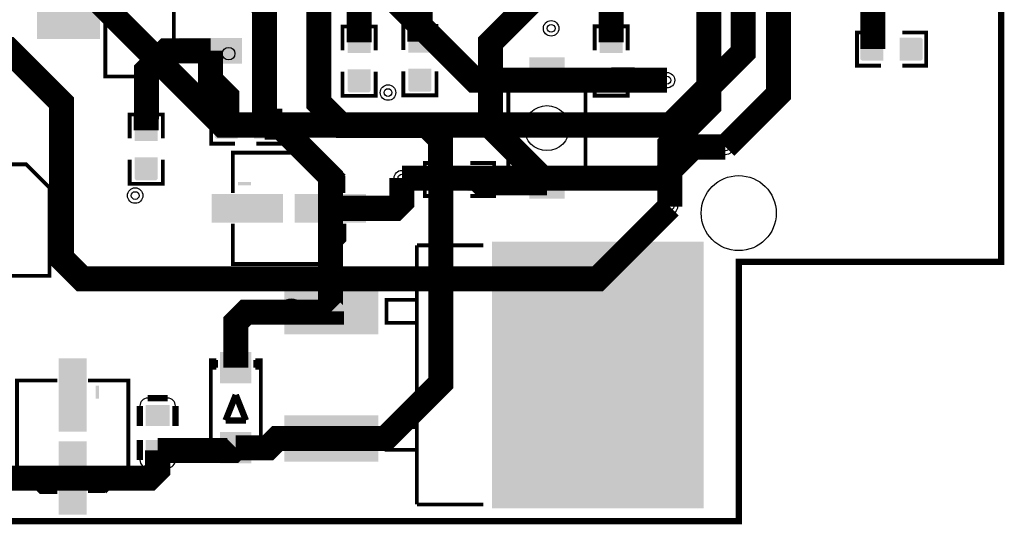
# Model space of a CAD drawing. Header units: millimetres. Extents: x -16.3 to 45, y -46.7 to 12.4.
# Tile 2 of 4: x 5.7 to 45, y -46.7 to -26.5. Entities that reach past the tile are written whole.
import ezdxf

# ---------------------------------------------------------------- set-up
doc = ezdxf.new("R2010")
doc.units = ezdxf.units.MM
for name, color, linetype, true_color in [('BoardOutLine', 7, 'Continuous', 0xff00ff), ('BottomLayer', 7, 'Continuous', 0x0000ff), ('Document', 7, 'Continuous', 0xffffff), ('Hole', 7, 'Continuous', 0x222222), ('Multi-Layer', 7, 'Continuous', 0xc0c0c0), ('TopLayer', 7, 'Continuous', 0xff0000), ('TopPasteMaskLayer', 7, 'Continuous', 0x808080), ('TopSilkLayer', 7, 'Continuous', 0xffcc00), ('TopSolderMaskLayer', 7, 'Continuous', 0x800080)]:
    doc.layers.add(name, color=color, linetype=linetype, true_color=true_color)

msp = doc.modelspace()

# ---------------------------------------------------------------- hatches: boundary and pattern name
at = {"layer": 'Document'}
for points in [[(18.223, -34.489), (18.223, -33.629), (18.094, -33.629), (18.094, -34.489)], [(14.374, -34.123), (14.374, -33.994), (14.89, -33.994), (14.89, -34.123)], [(18.416, -34.123), (18.416, -33.994), (17.9, -33.994), (17.9, -34.123)], [(14.191, -40.708), (14.191, -39.828), (14.371, -39.828), (14.371, -40.708)], [(7.705, -41.144), (7.834, -41.144), (7.834, -41.66), (7.705, -41.66)], [(14.261, -44.238), (14.261, -43.358), (14.441, -43.358), (14.441, -44.238)], [(13.849, -43.678), (14.729, -43.678), (14.729, -43.858), (13.849, -43.858)], [(7.705, -45.186), (7.834, -45.186), (7.834, -44.67), (7.705, -44.67)], [(7.339, -44.993), (8.199, -44.993), (8.199, -44.864), (7.339, -44.864)]]:
    msp.add_hatch(color=256, dxfattribs=at).paths.add_polyline_path(points)
at = {"layer": 'TopLayer'}
for points in [[(8.842, -23.665), (8.842, -27.265), (6.372, -27.265), (6.372, -23.665)], [(19.644, -27.828), (18.78, -27.828), (18.78, -27.022), (19.644, -27.022)], [(22.074, -27.809), (21.21, -27.809), (21.21, -27.003), (22.074, -27.003)], [(29.715, -27.825), (28.851, -27.825), (28.851, -27.019), (29.715, -27.019)], [(14.512, -28.255), (14.512, -27.275), (12.042, -27.275), (12.042, -28.255)], [(40.138, -28.13), (40.138, -27.266), (39.332, -27.266), (39.332, -28.13)], [(40.838, -28.13), (40.838, -27.266), (41.645, -27.266), (41.645, -28.13)], [(26.036, -29.283), (27.396, -29.283), (27.396, -28.053), (26.036, -28.053)], [(19.644, -28.528), (18.78, -28.528), (18.78, -29.334), (19.644, -29.334)], [(22.074, -28.509), (21.21, -28.509), (21.21, -29.315), (22.074, -29.315)], [(29.715, -28.525), (28.851, -28.525), (28.851, -29.331), (29.715, -29.331)], [(11.14, -31.342), (10.276, -31.342), (10.276, -30.536), (11.14, -30.536)], [(14.334, -31.248), (14.334, -30.384), (13.528, -30.384), (13.528, -31.248)], [(15.034, -31.248), (15.034, -30.384), (15.84, -30.384), (15.84, -31.248)], [(11.14, -32.042), (10.276, -32.042), (10.276, -32.848), (11.14, -32.848)], [(22.877, -32.475), (22.877, -33.339), (22.071, -33.339), (22.071, -32.475)], [(23.577, -32.475), (23.577, -33.339), (24.383, -33.339), (24.383, -32.475)], [(26.036, -32.423), (27.396, -32.423), (27.396, -33.653), (26.036, -33.653)], [(16.144, -34.609), (13.344, -34.609), (13.344, -33.509), (16.144, -33.509)], [(19.466, -34.609), (16.666, -34.609), (16.666, -33.509), (19.466, -33.509)], [(32.949, -46.017), (24.549, -46.017), (24.549, -35.409), (32.949, -35.409)], [(19.957, -39.073), (16.257, -39.073), (16.257, -37.273), (19.957, -37.273)], [(7.219, -42.914), (7.219, -40.114), (8.319, -40.114), (8.319, -42.914)], [(14.885, -39.822), (14.885, -41.022), (13.685, -41.022), (13.685, -39.822)], [(11.615, -41.933), (11.615, -42.733), (10.715, -42.733), (10.715, -41.933)], [(19.957, -44.153), (16.257, -44.153), (16.257, -42.353), (19.957, -42.353)], [(14.885, -43.022), (14.885, -44.222), (13.685, -44.222), (13.685, -43.022)], [(7.219, -46.236), (7.219, -43.436), (8.319, -43.436), (8.319, -46.236)], [(11.615, -43.333), (11.615, -44.133), (10.715, -44.133), (10.715, -43.333)]]:
    msp.add_hatch(color=256, dxfattribs=at).paths.add_polyline_path(points)
at = {"layer": 'TopPasteMaskLayer'}
for points in [[(8.842, -23.665), (8.842, -27.265), (6.372, -27.265), (6.372, -23.665)], [(18.762, -26.983), (18.762, -27.783), (18.812, -27.833), (19.04, -27.833), (19.04, -27.463), (19.37, -27.463), (19.37, -27.833), (19.612, -27.833), (19.662, -27.783), (19.662, -26.983), (19.612, -26.933), (18.812, -26.933)], [(21.192, -26.964), (21.192, -27.764), (21.242, -27.814), (21.47, -27.814), (21.47, -27.444), (21.8, -27.444), (21.8, -27.814), (22.042, -27.814), (22.092, -27.764), (22.092, -26.964), (22.042, -26.914), (21.242, -26.914)], [(28.833, -26.98), (28.833, -27.78), (28.883, -27.83), (29.111, -27.83), (29.111, -27.46), (29.441, -27.46), (29.441, -27.83), (29.683, -27.83), (29.733, -27.78), (29.733, -26.98), (29.683, -26.93), (28.883, -26.93)], [(14.512, -28.255), (14.512, -27.275), (12.042, -27.275), (12.042, -28.255)], [(39.293, -28.148), (40.093, -28.148), (40.143, -28.098), (40.143, -27.87), (39.773, -27.87), (39.773, -27.54), (40.143, -27.54), (40.143, -27.298), (40.093, -27.248), (39.293, -27.248), (39.243, -27.298), (39.243, -28.098)], [(41.683, -27.248), (40.883, -27.248), (40.833, -27.298), (40.833, -27.526), (41.203, -27.526), (41.203, -27.856), (40.833, -27.856), (40.833, -28.098), (40.883, -28.148), (41.683, -28.148), (41.733, -28.098), (41.733, -27.298)], [(26.036, -29.283), (27.396, -29.283), (27.396, -28.053), (26.036, -28.053)], [(19.662, -29.373), (19.662, -28.573), (19.612, -28.523), (19.384, -28.523), (19.384, -28.893), (19.054, -28.893), (19.054, -28.523), (18.812, -28.523), (18.762, -28.573), (18.762, -29.373), (18.812, -29.423), (19.612, -29.423)], [(22.092, -29.354), (22.092, -28.554), (22.042, -28.504), (21.814, -28.504), (21.814, -28.874), (21.484, -28.874), (21.484, -28.504), (21.242, -28.504), (21.192, -28.554), (21.192, -29.354), (21.242, -29.404), (22.042, -29.404)], [(29.733, -29.37), (29.733, -28.57), (29.683, -28.52), (29.455, -28.52), (29.455, -28.89), (29.125, -28.89), (29.125, -28.52), (28.883, -28.52), (28.833, -28.57), (28.833, -29.37), (28.883, -29.42), (29.683, -29.42)], [(10.258, -30.497), (10.258, -31.297), (10.308, -31.347), (10.536, -31.347), (10.536, -30.977), (10.866, -30.977), (10.866, -31.347), (11.108, -31.347), (11.158, -31.297), (11.158, -30.497), (11.108, -30.447), (10.308, -30.447)], [(13.489, -31.266), (14.289, -31.266), (14.339, -31.216), (14.339, -30.988), (13.969, -30.988), (13.969, -30.658), (14.339, -30.658), (14.339, -30.416), (14.289, -30.366), (13.489, -30.366), (13.439, -30.416), (13.439, -31.216)], [(15.879, -30.366), (15.079, -30.366), (15.029, -30.416), (15.029, -30.644), (15.399, -30.644), (15.399, -30.974), (15.029, -30.974), (15.029, -31.216), (15.079, -31.266), (15.879, -31.266), (15.929, -31.216), (15.929, -30.416)], [(11.158, -32.887), (11.158, -32.087), (11.108, -32.037), (10.88, -32.037), (10.88, -32.407), (10.55, -32.407), (10.55, -32.037), (10.308, -32.037), (10.258, -32.087), (10.258, -32.887), (10.308, -32.937), (11.108, -32.937)], [(22.032, -33.357), (22.832, -33.357), (22.882, -33.307), (22.882, -33.079), (22.512, -33.079), (22.512, -32.749), (22.882, -32.749), (22.882, -32.507), (22.832, -32.457), (22.032, -32.457), (21.982, -32.507), (21.982, -33.307)], [(24.422, -32.457), (23.622, -32.457), (23.572, -32.507), (23.572, -32.735), (23.942, -32.735), (23.942, -33.065), (23.572, -33.065), (23.572, -33.307), (23.622, -33.357), (24.422, -33.357), (24.472, -33.307), (24.472, -32.507)], [(26.036, -32.423), (27.396, -32.423), (27.396, -33.653), (26.036, -33.653)], [(16.144, -34.609), (13.344, -34.609), (13.344, -33.509), (16.144, -33.509)], [(19.466, -34.609), (16.666, -34.609), (16.666, -33.509), (19.466, -33.509)], [(32.949, -46.017), (24.549, -46.017), (24.549, -35.409), (32.949, -35.409)], [(19.957, -39.073), (16.257, -39.073), (16.257, -37.273), (19.957, -37.273)], [(7.219, -42.914), (7.219, -40.114), (8.319, -40.114), (8.319, -42.914)], [(14.885, -39.822), (14.885, -41.022), (13.685, -41.022), (13.685, -39.822)], [(11.615, -41.933), (11.615, -42.733), (10.715, -42.733), (10.715, -41.933)], [(19.957, -44.153), (16.257, -44.153), (16.257, -42.353), (19.957, -42.353)], [(14.885, -43.022), (14.885, -44.222), (13.685, -44.222), (13.685, -43.022)], [(7.219, -46.236), (7.219, -43.436), (8.319, -43.436), (8.319, -46.236)], [(11.615, -43.333), (11.615, -44.133), (10.715, -44.133), (10.715, -43.333)]]:
    msp.add_hatch(color=256, dxfattribs=at).paths.add_polyline_path(points)
at = {"layer": 'TopSilkLayer'}
for points in [[(25.099, -28.903), (25.884, -28.903), (25.884, -28.598), (25.099, -28.598)], [(28.333, -28.903), (27.548, -28.903), (27.548, -28.598), (28.333, -28.598)], [(18.223, -33.5), (18.223, -32.64), (18.094, -32.64), (18.094, -33.5)], [(14.374, -33.134), (14.374, -33.005), (14.89, -33.005), (14.89, -33.134)], [(18.416, -33.134), (18.416, -33.005), (17.9, -33.005), (17.9, -33.134)], [(8.694, -41.144), (8.823, -41.144), (8.823, -41.66), (8.694, -41.66)], [(8.694, -45.186), (8.823, -45.186), (8.823, -44.67), (8.694, -44.67)], [(8.328, -44.993), (9.188, -44.993), (9.188, -44.864), (8.328, -44.864)]]:
    msp.add_hatch(color=256, dxfattribs=at).paths.add_polyline_path(points)
at = {"layer": 'TopSolderMaskLayer'}
for points in [[(8.867, -23.64), (8.867, -27.29), (6.347, -27.29), (6.347, -23.64)], [(19.671, -27.852), (18.753, -27.852), (18.753, -26.998), (19.671, -26.998)], [(22.101, -27.833), (21.183, -27.833), (21.183, -26.979), (22.101, -26.979)], [(29.742, -27.849), (28.824, -27.849), (28.824, -26.995), (29.742, -26.995)], [(14.537, -28.28), (14.537, -27.25), (12.017, -27.25), (12.017, -28.28)], [(40.163, -28.155), (40.163, -27.241), (39.306, -27.241), (39.306, -28.155)], [(40.813, -28.155), (40.813, -27.241), (41.67, -27.241), (41.67, -28.155)], [(26.008, -29.306), (27.424, -29.306), (27.424, -28.03), (26.008, -28.03)], [(19.671, -28.504), (18.753, -28.504), (18.753, -29.358), (19.671, -29.358)], [(22.101, -28.485), (21.183, -28.485), (21.183, -29.339), (22.101, -29.339)], [(29.742, -28.501), (28.824, -28.501), (28.824, -29.355), (29.742, -29.355)], [(11.167, -31.366), (10.249, -31.366), (10.249, -30.512), (11.167, -30.512)], [(14.359, -31.273), (14.359, -30.359), (13.502, -30.359), (13.502, -31.273)], [(15.009, -31.273), (15.009, -30.359), (15.866, -30.359), (15.866, -31.273)], [(11.167, -32.018), (10.249, -32.018), (10.249, -32.872), (11.167, -32.872)], [(22.902, -32.45), (22.902, -33.364), (22.045, -33.364), (22.045, -32.45)], [(23.552, -32.45), (23.552, -33.364), (24.409, -33.364), (24.409, -32.45)], [(26.008, -32.4), (27.424, -32.4), (27.424, -33.676), (26.008, -33.676)], [(16.17, -34.634), (13.319, -34.634), (13.319, -33.484), (16.17, -33.484)], [(19.491, -34.634), (16.64, -34.634), (16.64, -33.484), (19.491, -33.484)], [(32.974, -46.042), (24.523, -46.042), (24.523, -35.384), (32.974, -35.384)], [(19.983, -39.098), (16.232, -39.098), (16.232, -37.248), (19.983, -37.248)], [(7.209, -42.979), (7.209, -40.05), (8.329, -40.05), (8.329, -42.979)], [(14.91, -39.797), (14.91, -41.047), (13.66, -41.047), (13.66, -39.797)], [(11.644, -41.91), (11.644, -42.756), (10.686, -42.756), (10.686, -41.91)], [(19.983, -44.178), (16.232, -44.178), (16.232, -42.328), (19.983, -42.328)], [(14.91, -42.997), (14.91, -44.247), (13.66, -44.247), (13.66, -42.997)], [(7.209, -46.3), (7.209, -43.371), (8.329, -43.371), (8.329, -46.3)], [(11.644, -43.31), (11.644, -44.156), (10.686, -44.156), (10.686, -43.31)]]:
    msp.add_hatch(color=256, dxfattribs=at).paths.add_polyline_path(points)

# ---------------------------------------------------------------- linework, layer by layer
at = {"layer": 'BoardOutLine', "const_width": 0.254}
msp.add_lwpolyline([(-10.485, 0), (-10.485, -36.195), (0, -36.195), (0, -46.556), (34.379, -46.556), (34.379, -36.195), (44.864, -36.195), (44.864, 1.905), (34.379, 1.905), (34.379, 12.304), (0, 12.304), (0, 1.905), (-10.485, 1.905), (-10.485, 0)], close=True, dxfattribs=at)
at = {"layer": 'BottomLayer', "const_width": 1}
for points in [[(20.308, -7.227), (20.308, -25.42), (23.827, -28.939), (31.513, -28.939)], [(0.785, -17.038), (0.812, -17.011), (1.735, -17.011), (4.224, -19.5), (4.224, -21.202), (13.752, -30.73), (24.155, -30.73), (31.651, -30.73), (33.53, -28.851), (34.556, -27.825), (34.556, -25.717)], [(20.922, -32.852), (31.316, -32.852), (32.56, -31.608), (33.848, -31.608)], [(31.627, -33.988), (28.736, -36.879), (13.886, -36.879)]]:
    msp.add_lwpolyline(points, dxfattribs=at)
at = {"layer": 'Document'}
for centre, radius in [((13.998, -27.878), 0.25), ((16.505, -38.173), 0.5)]:
    msp.add_circle(centre, radius, dxfattribs=at)
at = {"layer": 'Hole'}
for centre in [(26.885, -26.868), (31.513, -28.939), (20.369, -29.434), (33.848, -31.609), (20.922, -32.852), (10.266, -33.549), (31.627, -33.988), (13.886, -36.879)]:
    msp.add_circle(centre, 0.155, dxfattribs=at)
at = {"layer": 'Multi-Layer'}
for centre, radius in [((26.885, -26.868), 0.31), ((31.513, -28.939), 0.31), ((20.369, -29.434), 0.31), ((33.848, -31.609), 0.31), ((20.922, -32.852), 0.31), ((34.38, -34.25), 1.5), ((10.266, -33.549), 0.31), ((31.627, -33.988), 0.31), ((13.886, -36.879), 0.31)]:
    msp.add_circle(centre, radius, dxfattribs=at)
at = {"layer": 'TopLayer', "const_width": 1}
for points in [[(22.474, -32.907), (22.466, -32.899), (22.466, -31.303), (21.907, -30.744), (18.504, -30.744), (17.602, -29.842), (17.602, -16.294)], [(26.716, -33.038), (24.462, -30.784), (24.462, -27.44), (26.67, -25.232), (26.67, -18.209)], [(38.517, -21.255), (39.556, -21.255), (40.48, -22.179), (40.48, -24.989), (39.736, -25.735), (39.736, -27.699)], [(29.289, -22.621), (29.305, -22.637), (31.1, -22.637), (33.184, -24.721), (33.184, -29.958), (31.627, -31.515), (31.627, -33.988)], [(19.26, -24.43), (19.212, -24.478), (19.212, -27.425)], [(21.659, -24.478), (21.641, -27.407)], [(29.284, -27.422), (29.289, -24.722)], [(33.848, -31.609), (35.965, -29.492), (35.965, -24.507)], [(13.277, -25.465), (13.308, -25.434), (14.822, -25.434), (15.437, -26.049), (15.437, -30.816)], [(13.886, -36.878), (8.151, -36.878), (7.32, -36.048), (7.32, -29.837), (5.192, -27.709), (4.178, -27.709)], [(10.709, -30.94), (10.721, -28.562), (11.519, -27.765), (13.277, -27.765)], [(13.929, -30.815), (13.929, -29.589), (13.277, -28.933), (13.277, -27.765)], [(31.514, -28.938), (29.284, -28.928)], [(18.065, -34.059), (18.065, -32.789), (16.094, -30.815), (15.438, -30.815)], [(18.065, -34.059), (20.655, -34.059), (20.922, -33.792), (20.922, -32.852)], [(18.107, -43.253), (20.262, -43.253), (22.474, -41.041), (22.474, -32.907)], [(23.98, -32.907), (24.111, -33.038), (26.716, -33.038)], [(18.107, -38.173), (18.066, -38.131), (18.066, -34.059)], [(14.285, -40.422), (14.285, -38.613), (14.691, -38.207), (18.108, -38.207), (18.108, -38.174)], [(14.285, -43.622), (15.578, -43.622), (15.946, -43.254), (18.108, -43.254)], [(7.769, -44.835), (10.831, -44.835), (11.165, -44.501), (11.165, -43.733)], [(14.285, -43.622), (14.174, -43.733), (11.165, -43.733)], [(3.07, -44.827), (3.079, -44.836), (7.769, -44.836)]]:
    msp.add_lwpolyline(points, dxfattribs=at)
at = {"layer": 'TopSilkLayer', "const_width": 0.152}
msp.add_lwpolyline([(9.071, -28.791), (9.071, -22.139), (11.813, -22.139), (11.813, -28.791), (9.071, -28.791)], close=True, dxfattribs=at)
at = {"layer": 'TopSilkLayer'}
for points, const_width in [([(19.873, -27.752), (19.873, -26.793), (18.551, -26.793), (18.551, -27.752)], 0.152), ([(22.303, -27.733), (22.303, -26.774), (20.981, -26.774), (20.981, -27.733)], 0.152), ([(29.944, -27.749), (29.944, -26.79), (28.622, -26.79), (28.622, -27.749)], 0.152), ([(40.062, -28.359), (39.103, -28.359), (39.103, -27.037), (40.062, -27.037)], 0.152), ([(40.914, -28.359), (41.873, -28.359), (41.873, -27.037), (40.914, -27.037)], 0.152), ([(19.873, -28.604), (19.873, -29.563), (18.551, -29.563), (18.551, -28.604)], 0.152), ([(22.303, -28.585), (22.303, -29.544), (20.981, -29.544), (20.981, -28.585)], 0.152), ([(29.944, -28.601), (29.944, -29.56), (28.622, -29.56), (28.622, -28.601)], 0.152), ([(25.175, -28.827), (25.175, -32.879)], 0.152), ([(28.257, -28.827), (28.257, -32.879)], 0.152), ([(11.369, -31.266), (11.369, -30.307), (10.047, -30.307), (10.047, -31.266)], 0.152), ([(14.258, -31.477), (13.299, -31.477), (13.299, -30.155), (14.258, -30.155)], 0.152), ([(15.11, -31.477), (16.069, -31.477), (16.069, -30.155), (15.11, -30.155)], 0.152), ([(14.169, -33.452), (14.169, -31.833), (17.685, -31.833), (18.622, -32.769)], 0.152), ([(5.226, -36.753), (6.845, -36.753), (6.845, -33.237), (5.909, -32.3), (5.226, -32.3)], 0.152), ([(11.369, -32.118), (11.369, -33.077), (10.047, -33.077), (10.047, -32.118)], 0.152), ([(22.801, -32.246), (21.842, -32.246), (21.842, -33.568), (22.801, -33.568)], 0.152), ([(23.653, -32.246), (24.612, -32.246), (24.612, -33.568), (23.653, -33.568)], 0.152), ([(18.588, -32.769), (18.588, -33.452)], 0.152), ([(25.175, -32.879), (25.833, -32.879)], 0.152), ([(28.257, -32.879), (27.599, -32.879)], 0.152), ([(14.169, -34.666), (14.169, -36.285), (17.685, -36.285), (18.622, -35.349), (18.622, -34.666)], 0.152), ([(21.523, -35.537), (21.523, -45.889)], 0.152), ([(24.182, -35.537), (21.523, -35.537)], 0.152), ([(21.523, -38.63), (20.308, -38.63), (20.308, -37.713), (21.523, -37.713)], 0.152), ([(13.505, -40.122), (13.285, -40.122), (13.285, -43.622), (13.285, -43.822), (13.505, -43.822)], 0.152), ([(13.505, -40.431), (13.505, -40.122)], 0.152), ([(15.065, -40.431), (15.065, -40.122)], 0.152), ([(15.285, -43.422), (15.285, -40.122), (15.065, -40.122)], 0.152), ([(13.285, -40.231), (13.505, -40.231)], 0.152), ([(13.505, -40.331), (13.285, -40.331)], 0.152), ([(13.505, -40.431), (13.285, -40.431)], 0.152), ([(15.065, -40.231), (15.285, -40.231)], 0.152), ([(15.285, -40.331), (15.065, -40.331)], 0.152), ([(15.285, -40.431), (15.065, -40.431)], 0.152), ([(7.162, -40.939), (5.543, -40.939), (5.543, -44.455), (6.479, -45.392), (7.162, -45.392)], 0.152), ([(8.376, -40.939), (9.995, -40.939), (9.995, -44.455), (9.059, -45.392)], 0.152), ([(10.765, -41.643), (11.565, -41.643)], 0.254), ([(13.879, -42.53), (14.285, -41.514)], 0.254), ([(14.285, -41.514), (14.691, -42.53)], 0.254), ([(10.455, -42.753), (10.455, -41.953)], 0.254), ([(11.875, -42.753), (11.875, -41.953)], 0.254), ([(14.691, -42.53), (13.879, -42.53)], 0.254), ([(21.523, -43.71), (20.308, -43.71), (20.308, -42.793), (21.523, -42.793)], 0.152), ([(10.455, -43.313), (10.455, -44.113)], 0.254), ([(11.875, -43.313), (11.875, -44.113)], 0.254), ([(15.065, -43.822), (15.285, -43.822), (15.285, -43.222)], 0.152), ([(11.565, -44.423), (10.765, -44.423)], 0.254), ([(9.059, -45.358), (8.376, -45.358)], 0.152), ([(24.182, -45.889), (21.523, -45.889)], 0.152)]:
    msp.add_lwpolyline(points, dxfattribs=dict(at, const_width=const_width))
msp.add_circle((26.716, -30.853), 0.9, dxfattribs=at)
for centre, start, end in [((10.765, -41.953), 90, 179.9953), ((11.565, -41.953), 0, 90), ((10.765, -44.113), 180, 270), ((11.565, -44.113), 270, 0)]:
    msp.add_arc(centre, 0.31, start, end, dxfattribs=at)

doc.saveas('drawing.dxf')
